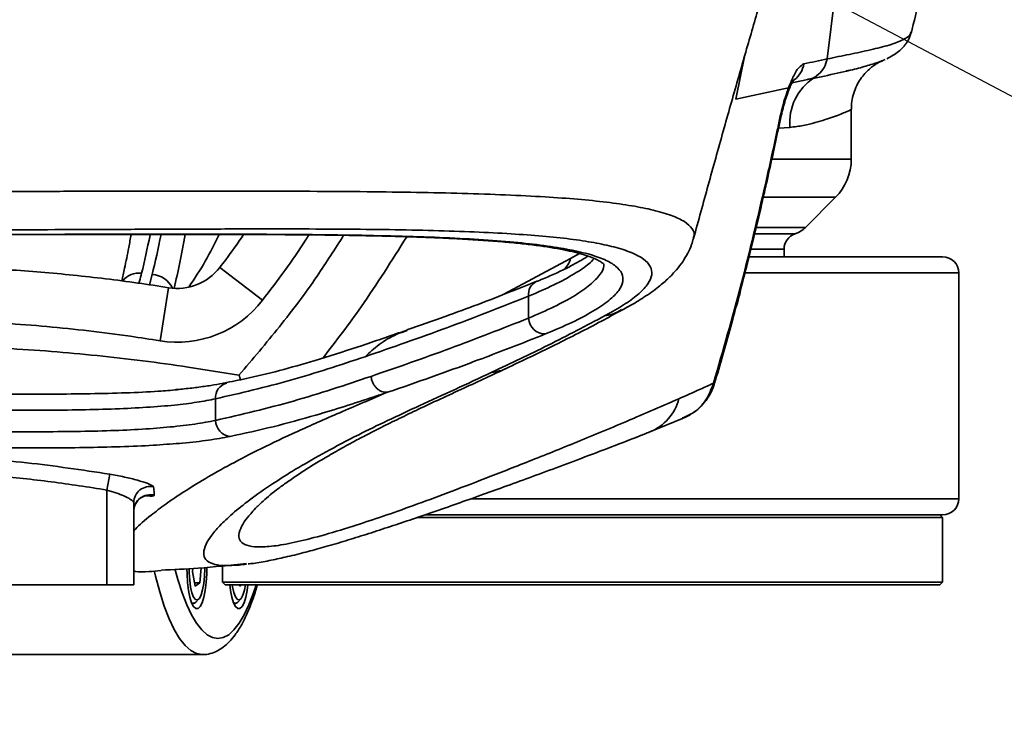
# Model space of a CAD drawing. Header units: millimetres. Extents: x -10540 to 6039, y -7467 to 6433.
# Tile 21 of 177: x -4775 to -4592, y -2669 to -2536. Entities that reach past the tile are written whole.
import ezdxf

# ---------------------------------------------------------------- set-up
doc = ezdxf.new("R2010")
doc.units = ezdxf.units.MM
doc.header["$LTSCALE"] = 8
doc.header["$PDSIZE"] = -1
doc.layers.get('Defpoints').update_dxf_attribs({"true_color": 0x5e5e5e})
doc.layers.add('2细线层', color=4, linetype='Continuous', lineweight=13)
doc.dimstyles.new('ISO-25', dxfattribs={"dimscale": 20, "dimtxt": 5, "dimasz": 6, "dimexe": 6, "dimexo": 0.625, "dimtad": 1, "dimtoh": 1, "dimdec": 0, "dimtxsty": 'Standard', "dimcen": 2.5, "dimclrd": 1, "dimclre": 1, "dimclrt": 4, "dimadec": 1, "dimazin": 2, "dimtfac": 1, "dimtdec": 0, "dimtmove": 0, "dimatfit": 0, "dimfxl": 1, "dimarcsym": 0})

# ---------------------------------------------------------------- blocks, each defined once
blk = doc.blocks.new('*D102')
at = {"layer": '2细线层', "color": 1, "linetype": 'ByBlock', "lineweight": -2, "transparency": 16777216}
for p, q in [((-5001.18, -2333.27), (-4109.98, -2804.26)), ((-4003.89, -2860.33), (-3352.21, -3204.74)), ((-3352.21, -3204.74), (-2993.64, -3204.74))]:
    blk.add_line(p, q, dxfattribs=at)
at = {"layer": '2细线层', "color": 1, "linetype": 'ByBlock', "transparency": 16777216}
blk.add_solid([(-3994.54, -2842.65), (-4013.23, -2878.01), (-4109.98, -2804.26)], dxfattribs=at)
at = {"layer": 'Defpoints', "color": 0, "linetype": 'ByBlock', "transparency": 16777216}
for p in [(-5001.18, -2333.27), (-4109.98, -2804.26)]:
    blk.add_point(p, dxfattribs=at)
at = {"layer": '2细线层', "color": 4, "linetype": 'ByBlock', "transparency": 16777216, "insert": (-3166.68, -3141.67), "char_height": 100, "attachment_point": 5}
blk.add_mtext('R1008', dxfattribs=at)

msp = doc.modelspace()

# ---------------------------------------------------------------- linework, layer by layer
at = {"color": 7, "linetype": 'Continuous', "lineweight": 35}
for p, q in [((-4621.16, -2515.18), (-4624.66, -2543.46)), ((-4641.65, -2550.96), (-4639.98, -2542.7)), ((-4631.23, -2547.94), (-4628.29, -2547.31)), ((-4631.89, -2548.86), (-4641.65, -2550.96)), ((-4620.2, -2562.13), (-4620.2, -2552.83)), ((-4631.62, -2556.2), (-4633.75, -2556.37)), ((-4634.91, -2562.13), (-4620.2, -2562.13)), ((-4623.13, -2569.2), (-4636.45, -2569.2)), ((-4628.73, -2574.81), (-4623.13, -2569.2)), ((-4637.78, -2574.81), (-4628.73, -2574.81)), ((-4638.07, -2576.01), (-4630.66, -2576.01)), ((-4632.7, -2578.85), (-4638.88, -2578.85)), ((-4632.7, -2580.27), (-4632.7, -2578.85)), ((-4684.83, -2587.24), (-4672.41, -2580.59)), ((-4672.41, -2580.59), (-4670.78, -2579.66)), ((-4639.19, -2580.27), (-4603.2, -2580.27)), ((-4729.75, -2588.36), (-4737.68, -2582.25)), ((-4750.79, -2585.48), (-4750.27, -2583.59)), ((-4600.2, -2583.27), (-4639.91, -2583.27)), ((-4600.2, -2625.27), (-4600.2, -2583.27)), ((-4748.81, -2595.89), (-4747.2, -2586.02)), ((-4680.24, -2591.68), (-4680.24, -2587.6)), ((-4736.44, -2603.76), (-4736.36, -2603.74)), ((-4738.47, -2610.71), (-4738.47, -2606.69)), ((-4706.49, -2605.48), (-4706.51, -2605.48)), ((-4657.66, -2612.84), (-4651.58, -2610.36)), ((-4758.68, -2623.65), (-4758.17, -2620.71)), ((-4758.68, -2641.27), (-4758.68, -2623.65)), ((-4753.68, -2625.99), (-4753.68, -2641.27)), ((-4690.97, -2625.27), (-4600.2, -2625.27)), ((-4603.2, -2628.27), (-4699.56, -2628.27)), ((-4603.2, -2628.77), (-4603.7, -2628.27)), ((-4605.26, -2628.77), (-4701.05, -2628.77)), ((-4603.2, -2628.77), (-4605.26, -2628.77)), ((-4603.2, -2640.77), (-4603.2, -2628.77)), ((-4737.2, -2637.76), (-4737.2, -2640.77)), ((-4742.79, -2638.86), (-4742.73, -2638.24)), ((-4742.24, -2641.51), (-4742.79, -2638.86)), ((-4741.15, -2638.13), (-4741.4, -2640.91)), ((-4758.68, -2641.27), (-4843.68, -2641.27)), ((-4753.68, -2641.27), (-4758.68, -2641.27)), ((-4742.36, -2640.91), (-4741.4, -2640.91)), ((-4741.4, -2640.91), (-4742.24, -2641.51)), ((-4737.2, -2640.77), (-4736.7, -2641.27)), ((-4737.2, -2640.77), (-4605.26, -2640.77)), ((-4605.75, -2641.27), (-4736.7, -2641.27)), ((-4733.84, -2641.51), (-4734.18, -2641.27)), ((-4733.79, -2641.27), (-4733.84, -2641.51)), ((-4603.7, -2641.27), (-4605.75, -2641.27)), ((-4605.26, -2640.77), (-4603.2, -2640.77)), ((-4603.7, -2641.27), (-4603.2, -2640.77)), ((-4742.87, -2644.76), (-4742.57, -2644.76)), ((-4742.17, -2644.54), (-4741.58, -2643.91)), ((-4735.06, -2644.76), (-4734.76, -2644.76)), ((-4734.36, -2644.54), (-4733.77, -2643.91)), ((-4776.81, -2654.27), (-4740.95, -2654.27))]:
    msp.add_line(p, q, dxfattribs=at)
at = {"color": 7, "linetype": 'Continuous', "lineweight": 35, "flags": 128}
for points in [[(-4633.29, -2554.35), (-4633.3, -2554.36), (-4633.46, -2554.38)], [(-4636.18, -2566.81), (-4636.02, -2566.79), (-4636.01, -2566.77)], [(-4645.83, -2603.79), (-4645.64, -2603.81), (-4645.62, -2603.81)], [(-4740.95, -2654.27), (-4742.02, -2654.08), (-4743.08, -2653.51), (-4744.13, -2652.57), (-4745.16, -2651.26), (-4746.15, -2649.6), (-4747.1, -2647.59), (-4748.01, -2645.25), (-4748.86, -2642.6), (-4749.65, -2639.66), (-4749.84, -2638.86)], [(-4745.98, -2638.5), (-4745.48, -2640.3), (-4744.68, -2642.79), (-4743.82, -2644.99), (-4742.93, -2646.88), (-4742, -2648.44), (-4741.03, -2649.67), (-4740.05, -2650.56), (-4739.05, -2651.09), (-4738.04, -2651.27), (-4737.03, -2651.09), (-4736.03, -2650.56), (-4735.05, -2649.67), (-4734.08, -2648.44), (-4733.15, -2646.88), (-4732.26, -2644.99), (-4731.4, -2642.79), (-4730.87, -2641.17)], [(-4743.79, -2638.3), (-4743.78, -2639.23), (-4743.68, -2640.84), (-4743.5, -2642.33), (-4743.24, -2643.61), (-4742.92, -2644.64), (-4742.55, -2645.35), (-4742.15, -2645.71), (-4741.74, -2645.71), (-4741.34, -2645.35), (-4740.97, -2644.64), (-4740.65, -2643.61), (-4740.39, -2642.33), (-4740.21, -2640.84), (-4740.11, -2639.23), (-4740.1, -2638.04)], [(-4743.39, -2638.28), (-4743.37, -2639.03), (-4743.28, -2640.45), (-4743.11, -2641.73), (-4742.86, -2642.79), (-4742.55, -2643.57), (-4742.21, -2644.01), (-4741.84, -2644.09), (-4741.49, -2643.81), (-4741.16, -2643.17), (-4740.89, -2642.23), (-4740.68, -2641.04), (-4740.55, -2639.67), (-4740.5, -2638.22), (-4740.5, -2638.06)], [(-4735.83, -2641.27), (-4735.69, -2642.33), (-4735.43, -2643.61), (-4735.11, -2644.64), (-4734.74, -2645.35), (-4734.34, -2645.71), (-4733.93, -2645.71), (-4733.53, -2645.35), (-4733.16, -2644.64), (-4732.84, -2643.61), (-4732.58, -2642.33), (-4732.44, -2641.27)], [(-4735.37, -2641.27), (-4735.31, -2641.66), (-4735.06, -2642.74)], [(-4735.06, -2642.74), (-4734.76, -2643.53), (-4734.41, -2644), (-4734.05, -2644.1), (-4733.7, -2643.83), (-4733.37, -2643.22), (-4733.09, -2642.29), (-4732.9, -2641.27)], [(-4742.17, -2644.54), (-4742.39, -2644.71), (-4742.76, -2644.71), (-4742.93, -2644.59)], [(-4734.36, -2644.54), (-4734.4, -2644.58), (-4734.76, -2644.76), (-4735.12, -2644.59)]]:
    msp.add_lwpolyline(points, dxfattribs=at)
at = {"color": 7, "linetype": 'Continuous', "lineweight": 35}
for centre, radius, start, end in [((-4633.84, -2543.5), 4.91, 307.9787, 349.644), ((-4621.71, -2555.32), 9.95, 122.9731, 185.1261), ((-4630.2, -2562.13), 10, 315, 0), ((-4632.27, -2571.27), 5, 288.7466, 315), ((-4629.7, -2578.85), 3, 108.7466, 180), ((-4676.87, -2579.38), 4.62, 312.971, 344.8348), ((-4603.2, -2583.27), 3, 0, 90), ((-4745.6, -2576.15), 10, 260.7629, 322.3914), ((-4752.78, -2587.04), 3.74, 81.6752, 142.8556), ((-4750.44, -2587.91), 4.33, 24.6159, 87.7113), ((-4677.61, -2587.25), 2.66, 113.6754, 187.4904), ((-4745.6, -2576.15), 20, 260.7629, 322.3914), ((-4677.17, -2591.55), 3.07, 182.3967, 271.5115), ((-4687.97, -2593.01), 8.8, 275.9166, 294.6859), ((-4735.72, -2606.43), 2.76, 105.1095, 185.4014), ((-4661.09, -2604.4), 9.11, 292.0045, 345.519), ((-4735.47, -2610.7), 3, 180.0757, 264.6955), ((-4750.68, -2626), 3, 76.8056, 179.8107), ((-4750.68, -2627.54), 3, 74.2618, 179.7889), ((-4603.2, -2625.27), 3, 270, 0)]:
    msp.add_arc(centre, radius, start, end, dxfattribs=at)
for centre, major_axis, ratio, start_param, end_param in [((-4764.81, -2491.27), (0, 115), 0.18246, 3.784101, 3.881222), ((-4762.78, -2491.27), (0, 115), 0.18246, 3.78046, 3.882321), ((-4758.84, -2491.27), (0, 119), 0.176327, 3.789777, 3.918274)]:
    msp.add_ellipse(centre, major_axis=major_axis, ratio=ratio, start_param=start_param, end_param=end_param, dxfattribs=at)
for points, knots in [([(-4609.04, -2538.73), (-4608.02, -2534.33), (-4605.76, -2524.68), (-4603.25, -2515.1), (-4601.88, -2509.88)], [0, 0, 0, 0, 0.455554, 1, 1, 1, 1]), ([(-4649.54, -2576.86), (-4648.64, -2573.56), (-4646.81, -2566.91), (-4644.07, -2557.04), (-4641.35, -2547.45), (-4638.74, -2538.36), (-4636.3, -2530.08), (-4634.75, -2524.92), (-4634.04, -2522.55)], [0, 0, 0, 0, 0.1811, 0.36521, 0.540663, 0.707351, 0.865663, 1, 1, 1, 1]), ([(-4624.66, -2543.46), (-4624.66, -2543.46), (-4623.3, -2543.18), (-4620.53, -2542.62), (-4616.54, -2541.78), (-4612.98, -2540.89), (-4610.47, -2539.93), (-4609.16, -2539.11), (-4609.14, -2538.61), (-4609.14, -2538.45)], [0, 0, 0, 0, 0.000001, 0.181335, 0.362658, 0.543874, 0.728539, 0.913473, 1, 1, 1, 1]), ([(-4613.61, -2543.42), (-4613.2, -2543.22), (-4612.45, -2542.85), (-4611.45, -2542.15), (-4610.59, -2541.37), (-4609.87, -2540.45), (-4609.33, -2539.49), (-4609.15, -2538.76), (-4609.07, -2538.47)], [0, 0, 0, 0, 0.2495953, 0.4518162, 0.6221082, 0.7709277, 0.9072361, 1, 1, 1, 1]), ([(-4631.89, -2548.86), (-4631.61, -2548.17), (-4630.98, -2546.61), (-4629.95, -2544.9), (-4629.32, -2544.56), (-4629.01, -2544.38)], [0, 0, 0, 0, 0.287508, 0.643929, 1, 1, 1, 1]), ([(-4629.01, -2544.38), (-4627.57, -2544.08), (-4626.13, -2543.77), (-4624.66, -2543.46), (-4624.66, -2543.46)], [0, 0, 0, 0, 0.999996, 1, 1, 1, 1]), ([(-4628.34, -2547.25), (-4628.15, -2547.22), (-4627.4, -2547.13), (-4626.27, -2546.38), (-4625.14, -2545.12), (-4624.82, -2544.01), (-4624.66, -2543.46)], [0, 0, 0, 0, 0.1075075, 0.405005, 0.7025025, 1, 1, 1, 1]), ([(-4621.12, -2545.7), (-4620.88, -2545.65), (-4619.45, -2545.39), (-4617.4, -2544.77), (-4615.1, -2544.1), (-4614.3, -2543.74), (-4613.92, -2543.57)], [0, 0, 0, 0, 0.064252, 0.376542, 0.700322, 1, 1, 1, 1]), ([(-4620.18, -2552.83), (-4620.17, -2552.35), (-4620.15, -2551.34), (-4619.79, -2549.85), (-4619.23, -2548.44), (-4618.5, -2547.21), (-4617.69, -2546.18), (-4616.85, -2545.35), (-4616.06, -2544.73), (-4615.38, -2544.3), (-4614.86, -2544.01), (-4614.5, -2543.84), (-4614.31, -2543.76), (-4614.29, -2543.75), (-4614.28, -2543.75)], [0, 0, 0, 0, 0.104611, 0.222057, 0.333156, 0.438112, 0.536508, 0.627017, 0.707491, 0.777847, 0.84306, 0.910856, 0.986732, 1, 1, 1, 1]), ([(-4628.33, -2547.31), (-4627.49, -2547.13), (-4625.09, -2546.62), (-4622.48, -2546.07), (-4620.9, -2545.68), (-4620.8, -2545.65)], [0, 0, 0, 0, 0.336857, 0.958581, 1, 1, 1, 1]), ([(-4633.28, -2554.35), (-4633.22, -2554.04), (-4633.05, -2553.21), (-4632.69, -2551.88), (-4632.26, -2550.45), (-4631.81, -2549.2), (-4631.4, -2548.26), (-4631.08, -2547.63), (-4630.88, -2547.31), (-4630.86, -2547.29), (-4630.85, -2547.28)], [0, 0, 0, 0, 0.091637, 0.248721, 0.403792, 0.556013, 0.699319, 0.815439, 0.920993, 1, 1, 1, 1]), ([(-4633.46, -2554.38), (-4633.19, -2553.23), (-4632.73, -2551.27), (-4632.13, -2549.56), (-4631.89, -2548.86)], [0, 0, 0, 0, 0.588896, 1, 1, 1, 1]), ([(-4620.24, -2552.83), (-4620.23, -2552.84), (-4620.2, -2552.88), (-4620.49, -2553.03), (-4621.12, -2553.3), (-4622.11, -2553.71), (-4623.84, -2554.36), (-4626.19, -2555.15), (-4629.07, -2555.88), (-4630.77, -2556.1), (-4631.62, -2556.2)], [0, 0, 0, 0, 0.049958, 0.167832, 0.285703, 0.40716, 0.528624, 0.761098, 0.880572, 1, 1, 1, 1]), ([(-4636.18, -2566.81), (-4635.46, -2563.56), (-4634.53, -2559.42), (-4633.65, -2555.27), (-4633.46, -2554.38)], [0, 0, 0, 0, 0.784883, 1, 1, 1, 1]), ([(-4636.02, -2566.77), (-4635.64, -2565.07), (-4634.69, -2560.94), (-4633.83, -2556.79), (-4633.32, -2554.34)], [0, 0, 0, 0, 0.410954, 1, 1, 1, 1]), ([(-4801.18, -2568.13), (-4797.35, -2568.13), (-4789.69, -2568.14), (-4778.18, -2568.12), (-4766.72, -2568.09), (-4755.1, -2568.08), (-4743.53, -2568.06), (-4731.99, -2568.05), (-4720.82, -2568.08), (-4710.46, -2568.15), (-4701.01, -2568.28), (-4692.4, -2568.47), (-4684.38, -2568.74), (-4677.24, -2569.1), (-4671, -2569.55), (-4665.59, -2570.1), (-4660.89, -2570.77), (-4656.81, -2571.59), (-4653.51, -2572.57), (-4651.05, -2573.72), (-4649.71, -2575.03), (-4649.24, -2576.08), (-4649.57, -2576.71), (-4649.63, -2576.83)], [0, 0, 0, 0, 0.047152, 0.094303, 0.142576, 0.190847, 0.242436, 0.294024, 0.347108, 0.400191, 0.448499, 0.496807, 0.546337, 0.595868, 0.641466, 0.687063, 0.73369, 0.780316, 0.831516, 0.882717, 0.93537, 0.988024, 1, 1, 1, 1]), ([(-4645.83, -2603.79), (-4644.06, -2597.67), (-4640.53, -2585.42), (-4637.63, -2573.01), (-4636.18, -2566.81)], [0, 0, 0, 0, 0.499617, 1, 1, 1, 1]), ([(-4645.63, -2603.8), (-4644.61, -2600.29), (-4642.48, -2593.04), (-4639.54, -2581.7), (-4637.37, -2572.86), (-4636.26, -2567.79), (-4636.04, -2566.77)], [0, 0, 0, 0, 0.28649, 0.592228, 0.918386, 1, 1, 1, 1]), ([(-4665.98, -2591.21), (-4665.83, -2591.13), (-4664.42, -2590.38), (-4662.05, -2588.97), (-4659.54, -2587.07), (-4657.89, -2585.26), (-4657.16, -2583.58), (-4657.44, -2582.04), (-4658.72, -2580.66), (-4660.99, -2579.45), (-4664.11, -2578.44), (-4667.97, -2577.62), (-4672.41, -2576.95), (-4677.55, -2576.41), (-4683.48, -2575.97), (-4690.24, -2575.63), (-4697.82, -2575.38), (-4706.03, -2575.21), (-4715.02, -2575.12), (-4724.8, -2575.08), (-4735.35, -2575.09), (-4746.35, -2575.13), (-4757.39, -2575.18), (-4768.37, -2575.22), (-4779.2, -2575.26), (-4790.16, -2575.29), (-4797.51, -2575.29), (-4801.18, -2575.29)], [0, 0, 0, 0, 0.0051207, 0.0479167, 0.0908342, 0.1337318, 0.1765004, 0.2195462, 0.2627501, 0.3059542, 0.3490003, 0.3873211, 0.4257514, 0.4641829, 0.5025053, 0.5432214, 0.5840658, 0.6249117, 0.6656297, 0.7092516, 0.7530277, 0.7968054, 0.8404296, 0.8802655, 0.9202154, 0.9601648, 1, 1, 1, 1]), ([(-4801.18, -2576.14), (-4797.29, -2576.14), (-4789.5, -2576.14), (-4777.9, -2576.12), (-4766.46, -2576.09), (-4755.28, -2576.07), (-4744.43, -2576.05), (-4733.97, -2576.06), (-4723.98, -2576.11), (-4714.55, -2576.21), (-4705.75, -2576.38), (-4697.63, -2576.63), (-4690.22, -2576.99), (-4683.62, -2577.46), (-4677.88, -2578.07), (-4673.01, -2578.82), (-4669.02, -2579.72), (-4665.97, -2580.77), (-4663.88, -2581.98), (-4662.75, -2583.35), (-4662.56, -2584.85), (-4663.33, -2586.53), (-4665.16, -2588.38), (-4668.1, -2590.38), (-4671.97, -2592.47), (-4675.39, -2593.9), (-4677.09, -2594.62)], [0, 0, 0, 0, 0.041344, 0.082836, 0.124327, 0.165671, 0.206991, 0.248457, 0.289924, 0.331242, 0.372495, 0.413896, 0.455296, 0.496547, 0.537604, 0.578808, 0.620013, 0.66107, 0.702025, 0.743125, 0.784227, 0.825186, 0.868804, 0.912589, 0.956378, 1, 1, 1, 1]), ([(-4772.45, -2576.1), (-4772.15, -2576.1), (-4769.68, -2576.11), (-4765.1, -2576.11), (-4758.75, -2576.12), (-4752.52, -2576.11), (-4746.43, -2576.1), (-4740.48, -2576.1), (-4734.66, -2576.11), (-4728.98, -2576.13), (-4723.46, -2576.17), (-4718.12, -2576.22), (-4712.97, -2576.29), (-4708.02, -2576.39), (-4703.29, -2576.52), (-4698.79, -2576.67), (-4694.54, -2576.86), (-4690.54, -2577.08), (-4686.82, -2577.34), (-4683.39, -2577.63), (-4680.25, -2577.96), (-4677.41, -2578.33), (-4674.86, -2578.74), (-4672.61, -2579.19), (-4670.68, -2579.66), (-4669.09, -2580.16), (-4667.83, -2580.65), (-4666.92, -2581.11), (-4666.37, -2581.49), (-4666.14, -2581.74), (-4666.15, -2581.73), (-4666.15, -2581.73)], [0, 0, 0, 0, 0.005173, 0.042517, 0.079875, 0.117219, 0.154069, 0.191031, 0.228042, 0.265095, 0.302182, 0.339288, 0.376395, 0.413485, 0.45054, 0.48754, 0.524465, 0.561295, 0.59801, 0.634585, 0.670382, 0.706371, 0.742261, 0.777976, 0.813401, 0.848382, 0.882715, 0.916167, 0.94856, 0.979993, 1, 1, 1, 1]), ([(-4754.17, -2576.11), (-4754.32, -2576.92), (-4754.72, -2579.11), (-4755.31, -2582), (-4755.76, -2584), (-4755.94, -2584.78)], [0, 0, 0, 0, 0.2607392, 0.7080176, 1, 1, 1, 1]), ([(-4743.45, -2585.91), (-4742.39, -2584.32), (-4740.3, -2581.17), (-4738.61, -2577.78), (-4737.78, -2576.11)], [0, 0, 0, 0, 0.505588, 1, 1, 1, 1]), ([(-4737.68, -2582.25), (-4737.31, -2581.78), (-4735.77, -2579.78), (-4734.34, -2577.7), (-4733.26, -2576.12)], [0, 0, 0, 0, 0.239394, 1, 1, 1, 1]), ([(-4734.12, -2602.27), (-4731.58, -2599.3), (-4726.5, -2593.35), (-4719.97, -2584.67), (-4716.25, -2578.82), (-4714.64, -2576.27)], [0, 0, 0, 0, 0.360516, 0.722194, 1, 1, 1, 1]), ([(-4721.12, -2576.19), (-4721.32, -2576.51), (-4723.93, -2580.74), (-4726.96, -2584.7), (-4729.75, -2588.36)], [0, 0, 0, 0, 0.075657, 1, 1, 1, 1]), ([(-4702.91, -2576.54), (-4705.67, -2580.94), (-4710.51, -2588.69), (-4716.07, -2595.95), (-4718.48, -2599.09)], [0, 0, 0, 0, 0.567797, 1, 1, 1, 1]), ([(-4662.86, -2590.19), (-4662.43, -2589.96), (-4661.05, -2589.22), (-4658.64, -2587.76), (-4656.23, -2586.05), (-4654.26, -2584.35), (-4652.78, -2582.8), (-4651.59, -2581.28), (-4650.64, -2579.7), (-4649.95, -2578.25), (-4649.67, -2577.23), (-4649.57, -2576.84)], [0, 0, 0, 0, 0.0809494, 0.2538191, 0.4400885, 0.5784341, 0.6910076, 0.7873237, 0.8727575, 0.9509718, 1, 1, 1, 1]), ([(-4668.02, -2580.59), (-4668.33, -2580.91), (-4669.2, -2581.83), (-4671.68, -2583.47), (-4675.35, -2585.49), (-4678.61, -2586.9), (-4680.24, -2587.6)], [0, 0, 0, 0, 0.149382, 0.427583, 0.71379, 1, 1, 1, 1]), ([(-4669.23, -2580.13), (-4669.48, -2580.3), (-4670.17, -2580.77), (-4671.64, -2581.6), (-4673.61, -2582.63), (-4675.95, -2583.7), (-4677.64, -2584.44), (-4678.64, -2584.82), (-4678.67, -2584.83)], [0, 0, 0, 0, 0.118298, 0.331687, 0.549243, 0.769984, 0.993127, 1, 1, 1, 1]), ([(-4855.15, -2586.02), (-4851.5, -2585.47), (-4844.19, -2584.37), (-4831.53, -2583.07), (-4817.18, -2582.1), (-4802.46, -2581.79), (-4789.07, -2582.01), (-4777, -2582.61), (-4764.94, -2583.62), (-4755, -2584.8), (-4749.11, -2585.72), (-4747.2, -2586.02)], [0, 0, 0, 0, 0.102191, 0.204523, 0.352295, 0.500363, 0.611686, 0.723008, 0.834858, 0.946701, 1, 1, 1, 1]), ([(-4680.24, -2591.68), (-4678.6, -2590.97), (-4675.31, -2589.56), (-4671.53, -2587.48), (-4668.63, -2585.47), (-4666.89, -2583.62), (-4666.14, -2582.31), (-4666.25, -2581.67), (-4666.27, -2581.52)], [0, 0, 0, 0, 0.189355, 0.378708, 0.573923, 0.769135, 0.947123, 1, 1, 1, 1]), ([(-4752.24, -2583.34), (-4752.35, -2583.83), (-4752.5, -2584.47), (-4752.68, -2585.05), (-4752.72, -2585.18)], [0, 0, 0, 0, 0.780669, 1, 1, 1, 1]), ([(-4678.68, -2584.78), (-4680.31, -2585.44), (-4685.98, -2587.76), (-4694.04, -2590.8), (-4700.48, -2593.05), (-4702.86, -2593.88)], [0, 0, 0, 0, 0.2023692, 0.7057106, 1, 1, 1, 1]), ([(-4680.24, -2587.6), (-4685.3, -2589.6), (-4695.43, -2593.59), (-4705.59, -2597.09), (-4710.67, -2598.85)], [0, 0, 0, 0, 0.49995, 1, 1, 1, 1]), ([(-4684.31, -2600.97), (-4683.58, -2600.63), (-4680.62, -2599.25), (-4674.64, -2596.35), (-4668.24, -2593.11), (-4664.16, -2590.88), (-4662.91, -2590.2)], [0, 0, 0, 0, 0.102649, 0.419743, 0.821967, 1, 1, 1, 1]), ([(-4662.92, -2590.08), (-4663.48, -2590.41), (-4664.33, -2590.91), (-4665.42, -2591.13), (-4665.87, -2591.19), (-4665.98, -2591.21)], [0, 0, 0, 0, 0.5870456, 0.8968933, 1, 1, 1, 1]), ([(-4748.81, -2595.89), (-4750.64, -2595.61), (-4757.63, -2594.51), (-4769.86, -2593.13), (-4785.48, -2592.09), (-4801.12, -2591.77), (-4816.73, -2592.1), (-4830.66, -2593.03), (-4842.94, -2594.3), (-4850.01, -2595.36), (-4853.55, -2595.89)], [0, 0, 0, 0, 0.053024, 0.201851, 0.350776, 0.499635, 0.647865, 0.796094, 0.89805, 1, 1, 1, 1]), ([(-4709.53, -2602.51), (-4704.64, -2600.82), (-4694.86, -2597.43), (-4685.12, -2593.6), (-4680.24, -2591.68)], [0, 0, 0, 0, 0.499954, 1, 1, 1, 1]), ([(-4687.06, -2601.76), (-4683.56, -2600.11), (-4676.48, -2596.75), (-4669.51, -2593.07), (-4665.98, -2591.21)], [0, 0, 0, 0, 0.493335, 1, 1, 1, 1]), ([(-4702.85, -2593.9), (-4705.62, -2594.86), (-4711.05, -2596.75), (-4718.7, -2599.2), (-4725.73, -2601.24), (-4731.47, -2602.68), (-4735, -2603.37), (-4736.38, -2603.65)], [0, 0, 0, 0, 0.246631, 0.484906, 0.68387, 0.876755, 1, 1, 1, 1]), ([(-4710.67, -2598.85), (-4709.83, -2598.08), (-4708.15, -2596.56), (-4705.37, -2594.82), (-4703.47, -2594.21), (-4702.81, -2594)], [0, 0, 0, 0, 0.39434, 0.788535, 1, 1, 1, 1]), ([(-4677.09, -2594.62), (-4677.97, -2594.97), (-4682.36, -2596.72), (-4692.14, -2600.47), (-4701.07, -2603.64), (-4706.48, -2605.47), (-4706.49, -2605.48)], [0, 0, 0, 0, 0.089743, 0.448718, 0.999338, 1, 1, 1, 1]), ([(-4868.23, -2602.27), (-4864.51, -2601.67), (-4855.83, -2600.27), (-4842.1, -2598.55), (-4827.06, -2597.33), (-4811.27, -2596.65), (-4794.75, -2596.56), (-4777.59, -2597.17), (-4760.5, -2598.51), (-4746.04, -2600.35), (-4737.27, -2601.77), (-4734.12, -2602.27)], [0, 0, 0, 0, 0.083865, 0.195838, 0.307867, 0.41986, 0.547661, 0.67546, 0.802259, 0.929051, 1, 1, 1, 1]), ([(-4710.67, -2598.85), (-4715.29, -2600.38), (-4724.53, -2603.46), (-4733.82, -2605.61), (-4738.47, -2606.69)], [0, 0, 0, 0, 0.499819, 1, 1, 1, 1]), ([(-4730.49, -2626.53), (-4730.3, -2626.34), (-4729.8, -2625.85), (-4728.7, -2624.89), (-4727.21, -2623.68), (-4725.46, -2622.39), (-4723.48, -2621.02), (-4721.26, -2619.58), (-4718.8, -2618.07), (-4716.1, -2616.5), (-4713.34, -2614.96), (-4710.57, -2613.49), (-4707.65, -2612), (-4704.36, -2610.38), (-4700.71, -2608.62), (-4696.69, -2606.73), (-4692.51, -2604.8), (-4688.28, -2602.86), (-4685.55, -2601.58), (-4684.26, -2600.97)], [0, 0, 0, 0, 0.046791, 0.124199, 0.197862, 0.268549, 0.336793, 0.402922, 0.467165, 0.529697, 0.590655, 0.638649, 0.689201, 0.741112, 0.794336, 0.848839, 0.904611, 0.954629, 1, 1, 1, 1]), ([(-4734.91, -2637.64), (-4735.63, -2637.68), (-4737.36, -2637.77), (-4739.16, -2637.41), (-4740.43, -2636.64), (-4740.83, -2635.43), (-4740.39, -2633.88), (-4739.27, -2632.07), (-4737.56, -2630.09), (-4735.07, -2627.78), (-4731.73, -2625.15), (-4727.72, -2622.37), (-4723.15, -2619.5), (-4718.07, -2616.6), (-4712.53, -2613.67), (-4706.58, -2610.77), (-4700.52, -2607.95), (-4693.99, -2604.97), (-4689.37, -2602.83), (-4687.06, -2601.76)], [0, 0, 0, 0, 0.054924, 0.132479, 0.210052, 0.287624, 0.365177, 0.429597, 0.49405, 0.558502, 0.622932, 0.687334, 0.73913, 0.790936, 0.842721, 0.882025, 0.921346, 0.960679, 1, 1, 1, 1]), ([(-4738.47, -2610.71), (-4733.64, -2609.59), (-4723.96, -2607.34), (-4714.34, -2604.12), (-4709.53, -2602.51)], [0, 0, 0, 0, 0.499747, 1, 1, 1, 1]), ([(-4734.12, -2602.27), (-4734.12, -2602.28), (-4734.02, -2602.57), (-4733.92, -2602.85), (-4733.82, -2603.12)], [0, 0, 0, 0, 0.0240176, 1, 1, 1, 1]), ([(-4706.49, -2605.48), (-4706.67, -2605.47), (-4707.04, -2605.47), (-4707.58, -2605.32), (-4708.09, -2605.06), (-4708.55, -2604.69), (-4708.94, -2604.23), (-4709.25, -2603.7), (-4709.46, -2603.12), (-4709.5, -2602.71), (-4709.53, -2602.51)], [0, 0, 0, 0, 0.125, 0.25, 0.375, 0.5, 0.625, 0.75, 0.875, 1, 1, 1, 1]), ([(-4736.46, -2603.68), (-4736.69, -2603.73), (-4737.56, -2603.91), (-4739.35, -2604.21), (-4741.85, -2604.56), (-4744.03, -2604.82), (-4745.46, -2604.95), (-4745.86, -2604.98)], [0, 0, 0, 0, 0.096301, 0.359573, 0.625679, 0.892962, 1, 1, 1, 1]), ([(-4652.27, -2606.68), (-4650.93, -2606.08), (-4648.78, -2605.13), (-4646.63, -2604.15), (-4645.83, -2603.79)], [0, 0, 0, 0, 0.62654, 1, 1, 1, 1]), ([(-4651.63, -2610.25), (-4650.94, -2609.96), (-4649.2, -2609.24), (-4647.05, -2606.97), (-4646.24, -2604.85), (-4645.83, -2603.79)], [0, 0, 0, 0, 0.25116, 0.623529, 1, 1, 1, 1]), ([(-4649.54, -2609.2), (-4649.4, -2609.12), (-4648.75, -2608.7), (-4647.76, -2607.71), (-4646.67, -2606.25), (-4645.96, -2604.92), (-4645.74, -2604.07), (-4645.66, -2603.79)], [0, 0, 0, 0, 0.073494, 0.340671, 0.611217, 0.876062, 1, 1, 1, 1]), ([(-4738.47, -2606.69), (-4739.6, -2606.91), (-4741.85, -2607.35), (-4746.16, -2607.88), (-4751.21, -2608.29), (-4757.03, -2608.58), (-4763.41, -2608.76), (-4770.28, -2608.81), (-4777.54, -2608.8), (-4785.1, -2608.74), (-4792.86, -2608.7), (-4800.73, -2608.68), (-4808.58, -2608.69), (-4816.32, -2608.74), (-4823.86, -2608.79), (-4831.12, -2608.82), (-4838, -2608.77), (-4844.42, -2608.62), (-4850.32, -2608.35), (-4855.56, -2607.94), (-4860.19, -2607.4), (-4862.66, -2606.92), (-4863.88, -2606.69)], [0, 0, 0, 0, 0.046325, 0.092649, 0.143109, 0.193733, 0.244193, 0.294719, 0.345408, 0.395936, 0.446469, 0.497164, 0.547697, 0.597896, 0.648253, 0.698452, 0.748655, 0.799017, 0.849218, 0.899424, 0.949792, 1, 1, 1, 1]), ([(-4856.95, -2604.99), (-4855.46, -2605.11), (-4852.19, -2605.38), (-4846.32, -2605.62), (-4839.64, -2605.77), (-4832.46, -2605.82), (-4824.88, -2605.8), (-4817, -2605.74), (-4808.92, -2605.69), (-4800.71, -2605.68), (-4792.48, -2605.7), (-4784.37, -2605.74), (-4776.48, -2605.8), (-4768.91, -2605.82), (-4761.74, -2605.76), (-4755.11, -2605.59), (-4749.66, -2605.35), (-4746.75, -2605.1), (-4745.6, -2605)], [0, 0, 0, 0, 0.053961, 0.118087, 0.182421, 0.246552, 0.310902, 0.375455, 0.439811, 0.504684, 0.569759, 0.634631, 0.699306, 0.764185, 0.828853, 0.89327, 0.957895, 1, 1, 1, 1]), ([(-4706.51, -2605.48), (-4709.53, -2606.77), (-4715.58, -2609.33), (-4723.4, -2612.79), (-4730.12, -2615.98), (-4735.78, -2618.9), (-4740.54, -2621.59), (-4744.51, -2624.04), (-4747.83, -2626.29), (-4750.87, -2628.62), (-4752.85, -2630.28), (-4753.59, -2631.12), (-4753.68, -2631.23)], [0, 0, 0, 0, 0.103777, 0.20755, 0.311324, 0.415101, 0.518878, 0.622657, 0.726436, 0.830216, 0.979019, 1, 1, 1, 1]), ([(-4706.51, -2605.48), (-4706.51, -2605.48), (-4707.39, -2605.78), (-4711.8, -2607.27), (-4718.88, -2609.5), (-4727.76, -2611.95), (-4733.08, -2613.11), (-4735.75, -2613.69)], [0, 0, 0, 0, 0.000001, 0.091258, 0.456295, 0.72815, 1, 1, 1, 1]), ([(-4731.73, -2627.85), (-4731.99, -2628.14), (-4732.86, -2629.08), (-4733.72, -2630.5), (-4734.29, -2632.06), (-4733.95, -2633.26), (-4732.77, -2634.01), (-4730.73, -2634.31), (-4727.81, -2634.15), (-4723.91, -2633.47), (-4719.01, -2632.25), (-4713.64, -2630.64), (-4708.06, -2628.8), (-4702.5, -2626.85), (-4696.26, -2624.55), (-4689.28, -2621.89), (-4681.36, -2618.8), (-4672.44, -2615.23), (-4662.78, -2611.25), (-4655.77, -2608.2), (-4652.27, -2606.68)], [0, 0, 0, 0, 0.022209, 0.074256, 0.139214, 0.20419, 0.269167, 0.334127, 0.402292, 0.470478, 0.538661, 0.60682, 0.65566, 0.704515, 0.753364, 0.802199, 0.851632, 0.90109, 0.950556, 1, 1, 1, 1]), ([(-4651.72, -2610.39), (-4651.36, -2610.25), (-4650.66, -2609.99), (-4650.04, -2609.55), (-4649.74, -2609.34)], [0, 0, 0, 0, 0.50987, 1, 1, 1, 1]), ([(-4863.88, -2610.71), (-4862.76, -2610.93), (-4860.5, -2611.36), (-4856.2, -2611.9), (-4851.15, -2612.31), (-4845.32, -2612.59), (-4838.94, -2612.76), (-4832.07, -2612.82), (-4824.81, -2612.8), (-4817.26, -2612.74), (-4809.49, -2612.7), (-4801.63, -2612.68), (-4793.77, -2612.69), (-4786.03, -2612.74), (-4778.49, -2612.8), (-4771.23, -2612.82), (-4764.35, -2612.78), (-4757.93, -2612.63), (-4752.04, -2612.36), (-4746.79, -2611.95), (-4742.16, -2611.41), (-4739.7, -2610.94), (-4738.47, -2610.71)], [0, 0, 0, 0, 0.046324, 0.092647, 0.143108, 0.193734, 0.244196, 0.294721, 0.345409, 0.395937, 0.446471, 0.497166, 0.5477, 0.597901, 0.64826, 0.698461, 0.748662, 0.799023, 0.849222, 0.899427, 0.949793, 1, 1, 1, 1]), ([(-4735.75, -2613.69), (-4737.05, -2613.93), (-4739.65, -2614.4), (-4744.27, -2614.93), (-4747.81, -2615.17), (-4749.46, -2615.28)], [0, 0, 0, 0, 0.346323, 0.693704, 1, 1, 1, 1]), ([(-4732.38, -2637.4), (-4732.06, -2637.37), (-4730.84, -2637.24), (-4728.58, -2636.81), (-4725.48, -2636.16), (-4722.26, -2635.37), (-4718.83, -2634.44), (-4715.29, -2633.41), (-4711.49, -2632.24), (-4707.55, -2630.98), (-4703.46, -2629.62), (-4699.22, -2628.18), (-4694.81, -2626.65), (-4690.41, -2625.09), (-4685.94, -2623.49), (-4681.35, -2621.82), (-4676.4, -2620), (-4671.14, -2618.04), (-4665.58, -2615.93), (-4661, -2614.17), (-4658.35, -2613.1), (-4657.69, -2612.83)], [0, 0, 0, 0, 0.02465, 0.095389, 0.16249, 0.233677, 0.294857, 0.359686, 0.421565, 0.480916, 0.538135, 0.593516, 0.647287, 0.699629, 0.744419, 0.791734, 0.839134, 0.88693, 0.935127, 0.983763, 1, 1, 1, 1]), ([(-4749.46, -2615.28), (-4749.67, -2615.3), (-4751.7, -2615.45), (-4756.17, -2615.61), (-4762.82, -2615.77), (-4770.01, -2615.82), (-4777.57, -2615.79), (-4785.41, -2615.74), (-4793.47, -2615.69), (-4801.65, -2615.68), (-4809.83, -2615.7), (-4817.91, -2615.74), (-4825.78, -2615.8), (-4833.34, -2615.82), (-4840.52, -2615.76), (-4847.11, -2615.58), (-4851.43, -2615.41), (-4853.33, -2615.26), (-4853.43, -2615.25)], [0, 0, 0, 0, 0.008146, 0.078543, 0.149162, 0.219558, 0.289712, 0.360087, 0.430235, 0.500751, 0.571498, 0.642015, 0.712731, 0.783674, 0.854392, 0.925196, 0.996228, 1, 1, 1, 1]), ([(-4844.19, -2620.71), (-4840.59, -2620.14), (-4833.41, -2619.01), (-4822.51, -2617.94), (-4811.56, -2617.29), (-4800.41, -2617.09), (-4787.74, -2617.39), (-4773.57, -2618.38), (-4763.31, -2619.93), (-4758.17, -2620.71)], [0, 0, 0, 0, 0.126275, 0.252563, 0.379818, 0.507074, 0.639859, 0.819591, 1, 1, 1, 1]), ([(-4758.68, -2623.65), (-4762.13, -2623.11), (-4769.04, -2622.02), (-4779.5, -2620.99), (-4790.01, -2620.32), (-4800.65, -2620.09), (-4811.36, -2620.28), (-4822.15, -2620.92), (-4832.95, -2621.97), (-4840.1, -2623.09), (-4843.68, -2623.65)], [0, 0, 0, 0, 0.122783, 0.245578, 0.369257, 0.492937, 0.619253, 0.745568, 0.872791, 1, 1, 1, 1]), ([(-4758.17, -2620.71), (-4757.24, -2620.88), (-4755.38, -2621.22), (-4752.92, -2621.83), (-4751.07, -2622.42), (-4750.13, -2622.85), (-4750.03, -2623.02), (-4750, -2623.08)], [0, 0, 0, 0, 0.219345, 0.438669, 0.659306, 0.878078, 1, 1, 1, 1]), ([(-4750, -2623.08), (-4749.98, -2623.29), (-4749.94, -2623.8), (-4749.89, -2624.33), (-4749.87, -2624.65)], [0, 0, 0, 0, 0.3976386, 1, 1, 1, 1]), ([(-4753.68, -2625.99), (-4753.7, -2625.93), (-4753.75, -2625.76), (-4754.32, -2625.34), (-4755.45, -2624.76), (-4756.96, -2624.16), (-4758.1, -2623.82), (-4758.68, -2623.65)], [0, 0, 0, 0, 0.121313, 0.340101, 0.561572, 0.781384, 1, 1, 1, 1]), ([(-4753.67, -2627.5), (-4753.67, -2627.49), (-4753.71, -2627.17), (-4753.54, -2626.54), (-4753.14, -2625.77), (-4752.58, -2625.21), (-4752.03, -2624.88), (-4751.56, -2624.73), (-4751.27, -2624.68), (-4751.14, -2624.67), (-4751.16, -2624.67), (-4751.17, -2624.67)], [0, 0, 0, 0, 0.008317, 0.183042, 0.358747, 0.507156, 0.637382, 0.752501, 0.855402, 0.957359, 1, 1, 1, 1]), ([(-4749.87, -2624.65), (-4749.92, -2624.73), (-4750.02, -2624.86), (-4750.82, -2624.76), (-4751.17, -2624.72)], [0, 0, 0, 0, 0.5712421, 1, 1, 1, 1]), ([(-4730.25, -2626.29), (-4730.42, -2626.44), (-4731.08, -2627.03), (-4731.45, -2627.5), (-4731.73, -2627.85)], [0, 0, 0, 0, 0.257177, 1, 1, 1, 1]), ([(-4748.62, -2638.57), (-4746.32, -2638.46), (-4741.02, -2638.2), (-4735.73, -2637.66), (-4732.74, -2637.35)], [0, 0, 0, 0, 0.433931, 1, 1, 1, 1]), ([(-4732.74, -2637.42), (-4733.21, -2637.5), (-4734.07, -2637.64), (-4734.65, -2637.64), (-4734.91, -2637.64)], [0, 0, 0, 0, 0.548218, 1, 1, 1, 1]), ([(-4753.68, -2638.71), (-4753.58, -2638.74), (-4752.88, -2638.9), (-4751.25, -2638.9), (-4749.39, -2638.71), (-4748.62, -2638.63)], [0, 0, 0, 0, 0.091475, 0.626274, 1, 1, 1, 1]), ([(-4753.65, -2639.26), (-4753.67, -2639.16), (-4753.69, -2639.03), (-4753.65, -2638.9), (-4753.64, -2638.88)], [0, 0, 0, 0, 0.810905, 1, 1, 1, 1]), ([(-4741.03, -2654.25), (-4740.95, -2654.26), (-4740.42, -2654.31), (-4739.44, -2654.11), (-4738.17, -2653.64), (-4736.98, -2652.89), (-4735.86, -2651.88), (-4734.77, -2650.56), (-4733.7, -2648.9), (-4732.7, -2646.91), (-4731.77, -2644.62), (-4731.09, -2642.71), (-4730.74, -2641.48), (-4730.65, -2641.17)], [0, 0, 0, 0, 0.014618, 0.100225, 0.185517, 0.274561, 0.371662, 0.479829, 0.598009, 0.720415, 0.841472, 0.960558, 1, 1, 1, 1])]:
    msp.add_open_spline(points, degree=3, knots=knots, dxfattribs=at)
at = {"layer": '2细线层', "color": 4, "linetype": 'ByBlock'}
msp.add_circle((-5001.18, -2333.27), 1008, dxfattribs=at)

# ---------------------------------------------------------------- dimensions: what is measured, and where the dimension line sits
dim = msp.add_radius_dim(center=(-5001.18, -2333.27), mpoint=(-4109.98, -2804.26), dimstyle='ISO-25', dxfattribs=at)
dim.commit()
dim.dimension.update_dxf_attribs({"geometry": '*D102', "text_midpoint": (-3166.68, -3204.74), "dimtype": 164})

doc.saveas('drawing.dxf')
